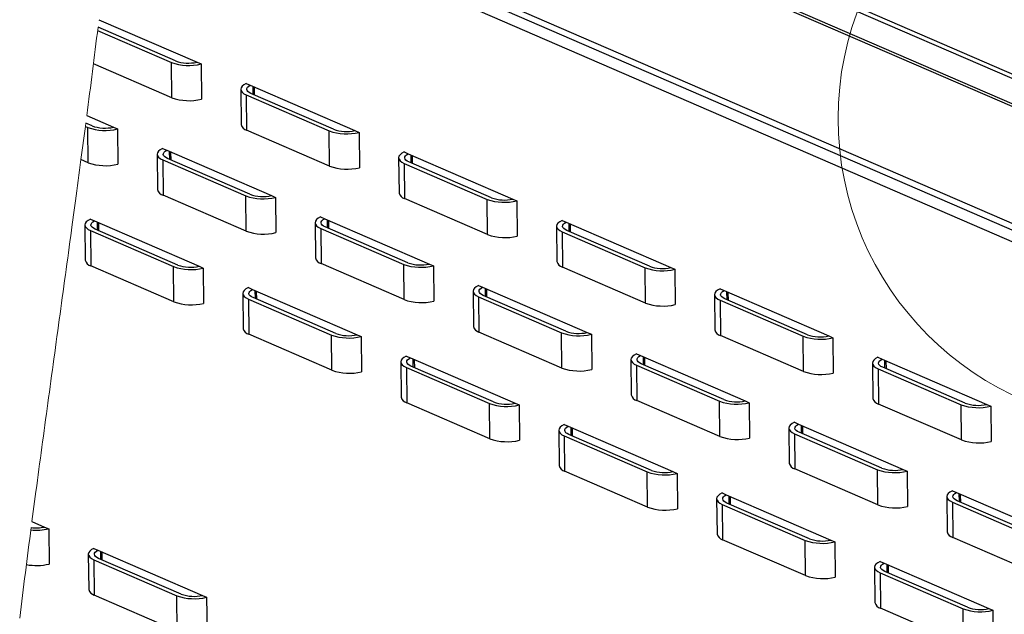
# Paper-space layout 'Sheet3' of a CAD drawing. Header units: inches. Extents: x 0.5 to 19.2, y -4 to 10.7.
# Tile 18 of 27: x 8.4 to 10, y 5.3 to 6.3. Entities that reach past the tile are written whole.
import ezdxf

# ---------------------------------------------------------------- set-up
doc = ezdxf.new("R2010")
doc.units = ezdxf.units.IN
doc.header["$MEASUREMENT"] = 0
doc.layers.add('FORMAT', color=7, linetype='Continuous')
doc.dimstyles.new('SLDDIMSTYLE6', dxfattribs={"dimtxt": 0.18, "dimasz": 0.13, "dimexe": 0, "dimexo": 0.0625, "dimgap": 0, "dimtad": 0, "dimtih": 1, "dimtoh": 1, "dimdec": 0, "dimrnd": 1e-09, "dimzin": 0, "dimdsep": 46, "dimlunit": 5, "dimtxsty": 'Standard', "dimsah": 1, "dimcen": 0.09, "dimadec": 0, "dimazin": 0, "dimtfac": 0.13, "dimtdec": 0, "dimtofl": 0, "dimtmove": 0, "dimatfit": 3, "dimfxl": 1, "dimfrac": 2, "dimtolj": 1, "dimtzin": 0, "dimarcsym": 0})

psp = doc.layouts.new('Sheet3')

# ---------------------------------------------------------------- linework, layer by layer
at = {"color": 7, "linetype": 'Continuous', "lineweight": 25}
for p, q in [((10.1576544, 6.2036975), (8.5500688, 6.9003109)), ((10.4061899, 6.0881199), (8.5494235, 6.8927105)), ((10.2413834, 5.9124856), (8.5268887, 6.6554258)), ((8.4912785, 6.3440212), (8.6583868, 6.2716083)), ((8.6219037, 6.2738359), (8.4896839, 6.3311305)), ((8.4889974, 6.3256008), (8.6146357, 6.271158)), ((8.6152622, 6.211059), (8.4818702, 6.2688617)), ((8.6152622, 6.211059), (8.6146357, 6.271158)), ((8.6583868, 6.2716083), (8.6653299, 6.2685996)), ((8.6653299, 6.2685996), (8.6659565, 6.2085006)), ((8.7422401, 6.2352722), (8.7491834, 6.2322635)), ((8.7491834, 6.2322635), (8.9275723, 6.1549624)), ((8.7565438, 6.2154924), (8.7564015, 6.2291356)), ((8.7328537, 6.2254249), (8.7334803, 6.1653259)), ((8.742383, 6.2158015), (8.8838213, 6.1545121)), ((8.742383, 6.2158015), (8.7430095, 6.1557025)), ((8.8910892, 6.15719), (8.7502923, 6.2182013)), ((8.4705065, 6.1805784), (8.515986, 6.1608707)), ((8.4681047, 6.1622102), (8.4722349, 6.1604205)), ((8.4795029, 6.1630983), (8.468827, 6.1677245)), ((8.4728615, 6.1003215), (8.4722349, 6.1604205)), ((8.515986, 6.1608707), (8.5229292, 6.157862)), ((8.5229292, 6.157862), (8.5235556, 6.097763)), ((8.8844478, 6.0944131), (8.7430095, 6.1557025)), ((8.8844478, 6.0944131), (8.8838213, 6.1545121)), ((8.9275723, 6.1549624), (8.9345156, 6.1519537)), ((8.9345156, 6.1519537), (8.935142, 6.0918547)), ((8.590453, 6.1146873), (8.5910794, 6.0545883)), ((8.5998393, 6.1245346), (8.6067826, 6.1215259)), ((8.6067826, 6.1215259), (8.7851715, 6.0442248)), ((8.614143, 6.1047549), (8.6140008, 6.1183981)), ((9.0020394, 6.108779), (9.0026658, 6.04868)), ((9.0114257, 6.1186263), (9.0183689, 6.1156176)), ((9.0183689, 6.1156176), (9.1967579, 6.0383165)), ((9.0257293, 6.0988465), (9.0255872, 6.1124897)), ((8.4728615, 6.1003215), (8.460635, 6.1056196)), ((8.5999822, 6.1050639), (8.7414206, 6.0437746)), ((8.5999822, 6.1050639), (8.6006087, 6.0449649)), ((8.7486886, 6.0464524), (8.6078917, 6.1074638)), ((9.0115685, 6.0991556), (9.1530069, 6.0378662)), ((9.0115685, 6.0991556), (9.0121951, 6.0390566)), ((9.1602748, 6.0405441), (9.019478, 6.1015554)), ((8.742047, 5.9836756), (8.6006087, 6.0449649)), ((8.742047, 5.9836756), (8.7414206, 6.0437746)), ((8.7851715, 6.0442248), (8.7921147, 6.0412161)), ((8.7921147, 6.0412161), (8.7927413, 5.9811172)), ((9.1536334, 5.9777672), (9.0121951, 6.0390566)), ((9.1536334, 5.9777672), (9.1530069, 6.0378662)), ((9.1967579, 6.0383165), (9.2037011, 6.0353078)), ((9.2037011, 6.0353078), (9.2043276, 5.9752088)), ((8.869025, 6.0078887), (8.8759682, 6.00488)), ((8.4672944, 5.9942251), (8.4679208, 5.9341261)), ((8.4766806, 6.0040724), (8.4836239, 6.0010637)), ((8.4836239, 6.0010637), (8.6620128, 5.9237627)), ((8.4909843, 5.9842926), (8.490842, 5.9979359)), ((8.8596386, 5.9980414), (8.8602651, 5.9379424)), ((8.8759682, 6.00488), (9.0543571, 5.9275789)), ((8.8833286, 5.9881089), (8.8831864, 6.0017522)), ((9.2712249, 5.9921331), (9.2718515, 5.9320341)), ((9.2806113, 6.0019804), (9.2875545, 5.9989717)), ((9.2875545, 5.9989717), (9.4659435, 5.9216706)), ((9.294915, 5.9822006), (9.2947727, 5.9958438)), ((8.4768235, 5.9846017), (8.6182617, 5.9233124)), ((8.4768235, 5.9846017), (8.47745, 5.9245027)), ((8.6255297, 5.9259902), (8.484733, 5.9870015)), ((8.8691678, 5.988418), (9.0106061, 5.9271287)), ((8.8691678, 5.988418), (8.8697942, 5.928319)), ((9.0178741, 5.9298065), (8.8770772, 5.9908178)), ((9.2807542, 5.9825096), (9.4221924, 5.9212203)), ((9.2807542, 5.9825096), (9.2813807, 5.9224107)), ((9.4294604, 5.9238982), (9.2886635, 5.9849095)), ((8.6188883, 5.8632134), (8.47745, 5.9245027)), ((9.0112326, 5.8670297), (8.8697942, 5.928319)), ((9.0112326, 5.8670297), (9.0106061, 5.9271287)), ((9.0543571, 5.9275789), (9.0613004, 5.9245702)), ((9.0613004, 5.9245702), (9.0619268, 5.8644712)), ((8.6188883, 5.8632134), (8.6182617, 5.9233124)), ((8.6620128, 5.9237627), (8.6689561, 5.9207539)), ((8.6689561, 5.9207539), (8.6695826, 5.860655)), ((9.4228189, 5.8611213), (9.2813807, 5.9224107)), ((9.4228189, 5.8611213), (9.4221924, 5.9212203)), ((9.4659435, 5.9216706), (9.4728867, 5.9186619)), ((9.4728867, 5.9186619), (9.4735132, 5.8585629)), ((9.1382105, 5.8912428), (9.1451538, 5.8882341)), ((8.7364799, 5.8775792), (8.7371064, 5.8174802)), ((8.7458663, 5.8874266), (8.7528094, 5.8844178)), ((8.7528094, 5.8844178), (8.9311984, 5.8071167)), ((8.7601699, 5.8676467), (8.7600277, 5.88129)), ((9.1288241, 5.8813955), (9.1294506, 5.8212965)), ((9.1451538, 5.8882341), (9.3235427, 5.810933)), ((9.2870597, 5.8131606), (9.1462628, 5.874172)), ((9.1525141, 5.871463), (9.1523719, 5.8851063)), ((9.5404105, 5.8754872), (9.541037, 5.8153882)), ((9.5497968, 5.8853345), (9.5567401, 5.8823258)), ((9.5567401, 5.8823258), (9.7351291, 5.8050247)), ((9.5641005, 5.8655547), (9.5639583, 5.879198)), ((8.7460091, 5.8679558), (8.8874474, 5.8066665)), ((8.7460091, 5.8679558), (8.7466355, 5.8078568)), ((8.8947154, 5.8093443), (8.7539185, 5.8703556)), ((9.1383533, 5.8717721), (9.2797917, 5.8104828)), ((9.1383533, 5.8717721), (9.1389799, 5.8116731)), ((9.5499397, 5.8658638), (9.691378, 5.8045744)), ((9.5499397, 5.8658638), (9.5505662, 5.8057647)), ((9.698646, 5.8072523), (9.5578491, 5.8682636)), ((8.8880738, 5.7465675), (8.7466355, 5.8078568)), ((8.8880738, 5.7465675), (8.8874474, 5.8066665)), ((8.9311984, 5.8071167), (8.9381416, 5.8041081)), ((9.2804182, 5.7503838), (9.1389799, 5.8116731)), ((9.2804182, 5.7503838), (9.2797917, 5.8104828)), ((9.3235427, 5.810933), (9.3304859, 5.8079243)), ((9.3304859, 5.8079243), (9.3311124, 5.7478254)), ((8.9381416, 5.8041081), (8.9387681, 5.7440091)), ((9.6920045, 5.7444755), (9.5505662, 5.8057647)), ((9.6920045, 5.7444755), (9.691378, 5.8045744)), ((9.7351291, 5.8050247), (9.7420723, 5.802016)), ((9.7420723, 5.802016), (9.7426988, 5.741917)), ((9.4073961, 5.7745969), (9.4143393, 5.7715882)), ((9.0056654, 5.7609333), (9.0062919, 5.7008343)), ((9.0150518, 5.7707806), (9.0219951, 5.767772)), ((9.0219951, 5.767772), (9.200384, 5.6904709)), ((9.0293554, 5.7510008), (9.0292132, 5.7646441)), ((9.3980097, 5.7647496), (9.3986362, 5.7046506)), ((9.4143393, 5.7715882), (9.5927282, 5.6942872)), ((9.5562453, 5.6965147), (9.4154483, 5.7575261)), ((9.4216997, 5.7548171), (9.4215575, 5.7684604)), ((9.8095961, 5.7588412), (9.8102226, 5.6987422)), ((9.8189824, 5.7686886), (9.8259257, 5.7656799)), ((9.8259257, 5.7656799), (10.0043146, 5.6883788)), ((9.8332861, 5.7489088), (9.8331439, 5.7625521)), ((9.0151947, 5.7513099), (9.156633, 5.6900205)), ((9.0151947, 5.7513099), (9.0158212, 5.6912109)), ((9.1639009, 5.6926984), (9.023104, 5.7537097)), ((9.4075389, 5.7551262), (9.5489773, 5.6938369)), ((9.4075389, 5.7551262), (9.4081654, 5.6950272)), ((9.8191253, 5.7492179), (9.9605636, 5.6879285)), ((9.8191253, 5.7492179), (9.8197518, 5.6891188)), ((9.9678316, 5.6906064), (9.8270347, 5.7516177)), ((9.1572595, 5.6299215), (9.0158212, 5.6912109)), ((9.1572595, 5.6299215), (9.156633, 5.6900205)), ((9.200384, 5.6904709), (9.2073272, 5.6874621)), ((9.5496038, 5.6337378), (9.4081654, 5.6950272)), ((9.5496038, 5.6337378), (9.5489773, 5.6938369)), ((9.5927282, 5.6942872), (9.5996715, 5.6912785)), ((9.5996715, 5.6912785), (9.600298, 5.6311794)), ((9.9611901, 5.6278295), (9.8197518, 5.6891188)), ((9.2073272, 5.6874621), (9.2079537, 5.6273631)), ((9.9611901, 5.6278295), (9.9605636, 5.6879285)), ((10.0043146, 5.6883788), (10.0112579, 5.6853701)), ((10.0112579, 5.6853701), (10.0118843, 5.6252711)), ((9.6765817, 5.6579511), (9.6835249, 5.6549423)), ((9.2748511, 5.6442874), (9.2754775, 5.5841884)), ((9.2842374, 5.6541348), (9.2911806, 5.651126)), ((9.2911806, 5.651126), (9.4695696, 5.5738249)), ((9.298541, 5.6343549), (9.2983988, 5.6479981)), ((9.6671953, 5.6481037), (9.6678218, 5.5880047)), ((9.6835249, 5.6549423), (9.8619138, 5.5776412)), ((9.8254308, 5.5798687), (9.6846339, 5.6408801)), ((9.6908853, 5.6381712), (9.6907431, 5.6518144)), ((9.2843802, 5.634664), (9.4258185, 5.5733746)), ((9.2843802, 5.634664), (9.2850067, 5.574565)), ((9.4330865, 5.5760525), (9.2922897, 5.6370638)), ((9.6767245, 5.6384803), (9.8181628, 5.5771909)), ((9.6767245, 5.6384803), (9.677351, 5.5783813)), ((9.4264451, 5.5132757), (9.2850067, 5.574565)), ((9.4264451, 5.5132757), (9.4258185, 5.5733746)), ((9.4695696, 5.5738249), (9.4765127, 5.5708162)), ((9.8187893, 5.517092), (9.677351, 5.5783813)), ((9.8187893, 5.517092), (9.8181628, 5.5771909)), ((9.8619138, 5.5776412), (9.8688571, 5.5746325)), ((9.8688571, 5.5746325), (9.8694836, 5.5145335)), ((9.4765127, 5.5708162), (9.4771393, 5.5107172)), ((9.9457673, 5.5413051), (9.9527105, 5.5382964)), ((9.9527105, 5.5382964), (10.1310994, 5.4609953)), ((9.5440366, 5.5276415), (9.5446631, 5.4675425)), ((9.553423, 5.5374888), (9.5603662, 5.5344801)), ((9.5603662, 5.5344801), (9.7387551, 5.457179)), ((9.5677266, 5.5177091), (9.5675844, 5.5313523)), ((9.9363809, 5.5314578), (9.9370074, 5.4713588)), ((9.9459101, 5.5218344), (10.0873484, 5.4605451)), ((9.9459101, 5.5218344), (9.9465366, 5.4617354)), ((10.0946164, 5.4632229), (9.9538195, 5.5242343)), ((9.9600709, 5.5215253), (9.9599287, 5.5351686)), ((9.5535658, 5.5180181), (9.6950041, 5.4567288)), ((9.5535658, 5.5180181), (9.5541923, 5.4579191)), ((9.7022721, 5.4594066), (9.5614752, 5.520418)), ((8.3771214, 5.4888243), (8.3986745, 5.4794846)), ((8.3986745, 5.4794846), (8.4056178, 5.476476)), ((8.4056178, 5.476476), (8.4062443, 5.4163769)), ((9.6956306, 5.3966298), (9.5541923, 5.4579191)), ((9.6956306, 5.3966298), (9.6950041, 5.4567288)), ((9.7387551, 5.457179), (9.7456984, 5.4541703)), ((9.7456984, 5.4541703), (9.7463249, 5.3940714)), ((10.0879749, 5.4004461), (9.9465366, 5.4617354)), ((8.482528, 5.4431485), (8.4894711, 5.4401398)), ((8.4894711, 5.4401398), (8.6678602, 5.3628387)), ((8.4731416, 5.4333012), (8.4737681, 5.3732022)), ((8.4826709, 5.4236777), (8.6241091, 5.3623884)), ((8.4826709, 5.4236777), (8.4832973, 5.3635788)), ((8.6313771, 5.3650663), (8.4905802, 5.4260776)), ((8.4968317, 5.4233687), (8.4966894, 5.4370119)), ((9.8226085, 5.4208429), (9.8295518, 5.4178342)), ((9.8132222, 5.4109956), (9.8138487, 5.3508966)), ((9.8295518, 5.4178342), (10.0079407, 5.3405331)), ((9.9714576, 5.3427607), (9.8306608, 5.4037721)), ((9.8369122, 5.4010631), (9.83677, 5.4147064)), ((9.8227514, 5.4013722), (9.9641897, 5.3400829)), ((9.8227514, 5.4013722), (9.8233779, 5.3412731)), ((8.6247355, 5.3022894), (8.4832973, 5.3635788)), ((8.6247355, 5.3022894), (8.6241091, 5.3623884)), ((8.6678602, 5.3628387), (8.6748033, 5.35983)), ((8.6748033, 5.35983), (8.6754298, 5.299731)), ((9.9648162, 5.2799838), (9.8233779, 5.3412731)), ((9.9648162, 5.2799838), (9.9641897, 5.3400829)), ((10.0079407, 5.3405331), (10.0148839, 5.3375245)), ((10.0148839, 5.3375245), (10.0155104, 5.2774254))]:
    psp.add_line(p, q, dxfattribs=at)
at = {"color": 8, "linetype": 'Continuous', "lineweight": 25}
for p, q in [((10.2409875, 6.1168187), (8.5458277, 6.8513805)), ((10.2406825, 6.1122143), (8.5454221, 6.8468197)), ((10.2415006, 5.9012433), (8.5257694, 6.6447193)), ((10.3903599, 5.8168195), (8.5237577, 6.6256722)), ((8.7535103, 6.2303885), (8.7536526, 6.2167453)), ((8.6111096, 6.1196509), (8.6112517, 6.1060077)), ((9.022696, 6.1137426), (9.0228381, 6.1000994)), ((8.4879508, 5.9991887), (8.4880931, 5.9855455)), ((8.8802951, 6.003005), (8.8804374, 5.9893618)), ((9.2918815, 5.9970967), (9.2920237, 5.9834535)), ((8.7571365, 5.8825428), (8.7572786, 5.8688996)), ((9.1494807, 5.8863591), (9.1496229, 5.8727159)), ((9.5610671, 5.8804508), (9.5612093, 5.8668075)), ((9.026322, 5.7658969), (9.0264642, 5.7522537)), ((9.4186663, 5.7697132), (9.4188085, 5.75607)), ((9.8302526, 5.7638049), (9.8303949, 5.7501617)), ((9.2955076, 5.649251), (9.2956498, 5.6356078)), ((9.6878518, 5.6530673), (9.6879941, 5.6394241)), ((9.5646932, 5.5326052), (9.5648353, 5.5189619)), ((9.9570374, 5.5364215), (9.9571797, 5.5227782)), ((8.4937982, 5.4382648), (8.4939403, 5.4246216)), ((9.8338787, 5.4159592), (9.8340209, 5.402316))]:
    psp.add_line(p, q, dxfattribs=at)
at = {"color": 7, "linetype": 'Continuous', "lineweight": 25, "flags": 128}
for points in [[(8.7422401, 6.2352722), (8.7382164, 6.2330761), (8.7352554, 6.2306547), (8.733449, 6.2280835), (8.7328536, 6.2254424), (8.7334876, 6.2228136), (8.7353315, 6.2202789), (8.7383277, 6.217917), (8.742383, 6.2158015)], [(8.7502923, 6.2182013), (8.7473652, 6.2197173), (8.7451668, 6.2214052), (8.7437606, 6.2232167), (8.7431869, 6.2250996), (8.7434623, 6.2269997), (8.7445787, 6.2288623), (8.7465043, 6.2306339), (8.7491834, 6.2322635)], [(8.5998393, 6.1245346), (8.5958157, 6.1223385), (8.5928545, 6.1199171), (8.5910482, 6.117346), (8.5904529, 6.1147049), (8.5910869, 6.1120761), (8.5929307, 6.1095413), (8.5959269, 6.1071794), (8.5999822, 6.1050639)], [(8.6078917, 6.1074638), (8.6049644, 6.1089797), (8.6027661, 6.1106677), (8.6013598, 6.1124792), (8.6007862, 6.114362), (8.6010615, 6.1162621), (8.602178, 6.1181247), (8.6041034, 6.1198963), (8.6067826, 6.1215259)], [(9.0114257, 6.1186263), (9.007402, 6.1164301), (9.0044409, 6.1140088), (9.0026346, 6.1114376), (9.0020392, 6.1087965), (9.0026733, 6.1061677), (9.004517, 6.103633), (9.0075132, 6.1012711), (9.0115685, 6.0991556)], [(9.019478, 6.1015554), (9.0165507, 6.1030714), (9.0143525, 6.1047594), (9.0129461, 6.1065708), (9.0123725, 6.1084537), (9.0126478, 6.1103538), (9.0137644, 6.1122164), (9.0156898, 6.113988), (9.0183689, 6.1156176)], [(8.869025, 6.0078887), (8.8650012, 6.0056926), (8.8620402, 6.0032712), (8.8602339, 6.0007001), (8.8596384, 5.998059), (8.8602724, 5.9954302), (8.8621163, 5.9928954), (8.8651124, 5.9905335), (8.8691678, 5.988418)], [(8.4766806, 6.0040724), (8.4726569, 6.0018763), (8.4696958, 5.9994549), (8.4678895, 5.9968838), (8.4672942, 5.9942427), (8.4679282, 5.9916139), (8.469772, 5.9890791), (8.4727682, 5.9867172), (8.4768235, 5.9846017)], [(8.484733, 5.9870015), (8.4818057, 5.9885175), (8.4796073, 5.9902055), (8.4782011, 5.992017), (8.4776275, 5.9938998), (8.4779028, 5.9957999), (8.4790193, 5.9976625), (8.4809448, 5.9994342), (8.4836239, 6.0010637)], [(8.8770772, 5.9908178), (8.87415, 5.9923338), (8.8719517, 5.9940218), (8.8705454, 5.9958333), (8.8699717, 5.9977161), (8.8702471, 5.9996162), (8.8713635, 6.0014788), (8.8732891, 6.0032504), (8.8759682, 6.00488)], [(9.2806113, 6.0019804), (9.2765876, 5.9997842), (9.2736265, 5.9973629), (9.2718201, 5.9947917), (9.2712248, 5.9921506), (9.2718589, 5.9895218), (9.2737026, 5.9869871), (9.2766988, 5.9846252), (9.2807542, 5.9825096)], [(9.2886635, 5.9849095), (9.2857364, 5.9864254), (9.283538, 5.9881134), (9.2821318, 5.9899249), (9.2815581, 5.9918078), (9.2818334, 5.9937079), (9.2829499, 5.9955705), (9.2848754, 5.9973421), (9.2875545, 5.9989717)], [(9.1382105, 5.8912428), (9.1341868, 5.8890467), (9.1312257, 5.8866253), (9.1294194, 5.8840541), (9.128824, 5.8814131), (9.129458, 5.8787842), (9.1313018, 5.8762495), (9.134298, 5.8738876), (9.1383533, 5.8717721)], [(8.7458663, 5.8874266), (8.7418425, 5.8852304), (8.7388814, 5.882809), (8.737075, 5.8802378), (8.7364797, 5.8775968), (8.7371138, 5.8749679), (8.7389576, 5.8724332), (8.7419537, 5.8700713), (8.7460091, 5.8679558)], [(8.7539185, 5.8703556), (8.7509913, 5.8718716), (8.748793, 5.8735596), (8.7473868, 5.8753711), (8.746813, 5.8772539), (8.7470883, 5.879154), (8.7482049, 5.8810166), (8.7501303, 5.8827882), (8.7528094, 5.8844178)], [(9.1462628, 5.874172), (9.1433356, 5.8756879), (9.1411373, 5.8773759), (9.139731, 5.8791874), (9.1391573, 5.8810702), (9.1394326, 5.8829703), (9.1405491, 5.8848329), (9.1424746, 5.8866045), (9.1451538, 5.8882341)], [(9.5497968, 5.8853345), (9.5457732, 5.8831383), (9.5428121, 5.880717), (9.5410057, 5.8781458), (9.5404104, 5.8755047), (9.5410444, 5.8728759), (9.5428882, 5.8703411), (9.5458844, 5.8679793), (9.5499397, 5.8658638)], [(9.5578491, 5.8682636), (9.554922, 5.8697796), (9.5527236, 5.8714675), (9.5513174, 5.873279), (9.5507436, 5.8751619), (9.551019, 5.877062), (9.5521355, 5.8789246), (9.554061, 5.8806962), (9.5567401, 5.8823258)], [(9.4073961, 5.7745969), (9.4033724, 5.7724008), (9.4004113, 5.7699794), (9.398605, 5.7674082), (9.3980096, 5.7647672), (9.3986436, 5.7621383), (9.4004874, 5.7596036), (9.4034836, 5.7572417), (9.4075389, 5.7551262)], [(9.0150518, 5.7707806), (9.011028, 5.7685845), (9.008067, 5.7661631), (9.0062607, 5.7635919), (9.0056652, 5.7609509), (9.0062994, 5.758322), (9.0081431, 5.7557873), (9.0111394, 5.7534254), (9.0151947, 5.7513099)], [(9.023104, 5.7537097), (9.0201769, 5.7552257), (9.0179785, 5.7569137), (9.0165723, 5.7587251), (9.0159985, 5.760608), (9.016274, 5.7625081), (9.0173904, 5.7643707), (9.0193159, 5.7661424), (9.0219951, 5.767772)], [(9.4154483, 5.7575261), (9.4125211, 5.759042), (9.4103228, 5.76073), (9.4089166, 5.7625414), (9.4083429, 5.7644243), (9.4086182, 5.7663244), (9.4097347, 5.768187), (9.4116602, 5.7699587), (9.4143393, 5.7715882)], [(9.8189824, 5.7686886), (9.8149587, 5.7664924), (9.8119977, 5.7640711), (9.8101913, 5.7614999), (9.8095959, 5.7588588), (9.81023, 5.75623), (9.8120738, 5.7536953), (9.81507, 5.7513334), (9.8191253, 5.7492179)], [(9.8270347, 5.7516177), (9.8241075, 5.7531337), (9.8219092, 5.7548217), (9.8205029, 5.7566331), (9.8199292, 5.758516), (9.8202046, 5.7604161), (9.8213211, 5.7622787), (9.8232466, 5.7640503), (9.8259257, 5.7656799)], [(9.6765817, 5.6579511), (9.672558, 5.6557549), (9.6695969, 5.6533335), (9.6677906, 5.6507623), (9.6671952, 5.6481213), (9.6678292, 5.6454925), (9.669673, 5.6429577), (9.6726692, 5.6405958), (9.6767245, 5.6384803)], [(9.2842374, 5.6541348), (9.2802136, 5.6519386), (9.2772526, 5.6495172), (9.2754463, 5.646946), (9.2748508, 5.644305), (9.2754849, 5.6416762), (9.2773287, 5.6391414), (9.2803249, 5.6367795), (9.2843802, 5.634664)], [(9.2922897, 5.6370638), (9.2893625, 5.6385798), (9.2871641, 5.6402678), (9.2857579, 5.6420793), (9.2851842, 5.6439621), (9.2854596, 5.6458622), (9.286576, 5.6477248), (9.2885015, 5.6494964), (9.2911806, 5.651126)], [(9.6846339, 5.6408801), (9.6817067, 5.6423961), (9.6795084, 5.6440841), (9.6781021, 5.6458956), (9.6775285, 5.6477784), (9.6778038, 5.6496785), (9.6789203, 5.6515411), (9.6808458, 5.6533127), (9.6835249, 5.6549423)], [(9.9457673, 5.5413051), (9.9417435, 5.5391089), (9.9387824, 5.5366876), (9.9369761, 5.5341165), (9.9363807, 5.5314754), (9.9370148, 5.5288466), (9.9388586, 5.5263118), (9.9418547, 5.5239499), (9.9459101, 5.5218344)], [(9.9538195, 5.5242343), (9.9508923, 5.5257502), (9.948694, 5.5274381), (9.9472877, 5.5292497), (9.9467141, 5.5311325), (9.9469894, 5.5330326), (9.9481059, 5.5348953), (9.9500314, 5.5366668), (9.9527105, 5.5382964)], [(9.553423, 5.5374888), (9.5493992, 5.5352926), (9.5464381, 5.5328714), (9.5446318, 5.5303002), (9.5440364, 5.5276591), (9.5446705, 5.5250303), (9.5465143, 5.5224955), (9.5495105, 5.5201336), (9.5535658, 5.5180181)], [(9.5614752, 5.520418), (9.558548, 5.5219339), (9.5563497, 5.5236219), (9.5549435, 5.5254334), (9.5543698, 5.5273162), (9.5546451, 5.5292163), (9.5557616, 5.531079), (9.557687, 5.5328505), (9.5603662, 5.5344801)], [(8.482528, 5.4431485), (8.4785043, 5.4409524), (8.4755431, 5.438531), (8.4737368, 5.4359598), (8.4731414, 5.4333188), (8.4737755, 5.4306899), (8.4756194, 5.4281552), (8.4786154, 5.4257933), (8.4826709, 5.4236777)], [(8.4905802, 5.4260776), (8.4876531, 5.4275935), (8.4854547, 5.4292816), (8.4840485, 5.431093), (8.4834747, 5.4329759), (8.48375, 5.434876), (8.4848666, 5.4367386), (8.486792, 5.4385103), (8.4894711, 5.4401398)], [(9.8226085, 5.4208429), (9.8185848, 5.4186468), (9.8156237, 5.4162254), (9.8138174, 5.4136542), (9.813222, 5.4110131), (9.8138561, 5.4083843), (9.8156999, 5.4058496), (9.818696, 5.4034877), (9.8227514, 5.4013722)], [(9.8306608, 5.4037721), (9.8277336, 5.405288), (9.8255353, 5.406976), (9.824129, 5.4087874), (9.8235553, 5.4106703), (9.8238307, 5.4125704), (9.8249471, 5.414433), (9.8268726, 5.4162046), (9.8295518, 5.4178342)]]:
    psp.add_lwpolyline(points, dxfattribs=at)
at = {"color": 7, "linetype": 'Continuous', "lineweight": 18, "flags": 128}
psp.add_lwpolyline([(8.468827, 6.1677245), (8.4681047, 6.1622102), (8.4670418, 6.1541088), (8.4659773, 6.146013), (8.4649115, 6.137923), (8.4638442, 6.1298387), (8.4627758, 6.12176), (8.461706, 6.113687), (8.460635, 6.1056196), (8.4594542, 6.0967419), (8.4582723, 6.0878709), (8.457089, 6.0790066), (8.4559044, 6.0701491), (8.4547187, 6.0612982), (8.453532, 6.0524539), (8.4523444, 6.0436162), (8.4512548, 6.0355207), (8.4501645, 6.0274307), (8.4490734, 6.0193462), (8.447982, 6.0112672), (8.4468897, 6.0031935), (8.4457971, 5.9951253), (8.4444852, 5.9854505), (8.4431728, 5.9757834), (8.4418597, 5.966124), (8.4405465, 5.9564722), (8.4392328, 5.9468279), (8.4379423, 5.9373632), (8.4366516, 5.9279058), (8.435361, 5.9184555), (8.4340703, 5.9090124), (8.4327564, 5.8994049), (8.4314427, 5.8898048), (8.4301292, 5.880212), (8.4288161, 5.8706264), (8.4275034, 5.861048), (8.4262148, 5.8516477), (8.4249267, 5.8422542), (8.4236394, 5.8328676), (8.4223528, 5.8234878), (8.4210411, 5.8139236), (8.4197302, 5.8043664), (8.4184205, 5.7948162), (8.4171118, 5.7852728), (8.4158045, 5.7757364), (8.4144985, 5.7662068), (8.413194, 5.7566841), (8.411894, 5.7471888), (8.4105954, 5.7377003), (8.4092986, 5.7282184), (8.4080037, 5.7187431), (8.4067106, 5.7092744), (8.4054425, 5.6999812), (8.4041765, 5.6906942), (8.4029125, 5.6814135), (8.4016508, 5.6721389), (8.4003654, 5.6626814), (8.3990827, 5.6532303), (8.3978023, 5.6437856), (8.3965247, 5.6343471), (8.3952497, 5.6249148), (8.3939776, 5.6154888), (8.3927082, 5.6060689), (8.3914419, 5.5966551), (8.3901785, 5.5872475), (8.3889184, 5.5778459), (8.3876616, 5.5684503), (8.3864079, 5.5590606), (8.3851579, 5.5496769), (8.3839112, 5.5402991), (8.3827716, 5.5317078), (8.3816351, 5.5231214), (8.3805017, 5.51454), (8.3793716, 5.5059633), (8.3782448, 5.4973914), (8.3771214, 5.4888243)], dxfattribs=at)
at = {"color": 7, "linetype": 'Continuous', "lineweight": 18}
psp.add_circle((10.2730304, 6.1757082), 0.5219267, dxfattribs=at)
for centre, radius, start, end in [((-15.4532607, 9.3045068), 24.126864, 352.56049836, 352.92091485), ((28.8728944, 2.7969037), 20.6717928, 172.54652179, 172.97789463)]:
    psp.add_arc(centre, radius, start, end, dxfattribs=at)
at = {"color": 7, "linetype": 'Continuous', "lineweight": 25}
for centre, radius, start, end in [((8.6442671, 6.3547695), 0.0887068, 250.4860182, 283.7356981), ((8.6440161, 6.3361193), 0.0660922, 250.4536925, 282.558361), ((8.6448936, 6.2946712), 0.0887074, 250.4861069, 283.7356261), ((8.5018663, 6.2440326), 0.0887074, 250.4861069, 283.7356261), ((8.5016153, 6.2253816), 0.0660921, 250.4536793, 282.5583742), ((8.7461065, 6.1682988), 0.0129715, 193.2493361, 256.1873105), ((8.9134527, 6.238124), 0.0887072, 250.4860682, 283.7356648), ((8.9132016, 6.2194733), 0.0660921, 250.4536793, 282.5583742), ((8.5024928, 6.183933), 0.0887069, 250.4860375, 283.7356788), ((8.9140791, 6.1780247), 0.0887069, 250.4860375, 283.7356788), ((8.6037061, 6.0575617), 0.012972, 193.2508203, 256.1858263), ((8.7710519, 6.1273861), 0.0887069, 250.4860375, 283.7356788), ((8.7708009, 6.1087355), 0.0660919, 250.4536828, 282.5583426), ((9.0152924, 6.0516533), 0.012972, 193.2506992, 256.1859475), ((9.1826382, 6.1214781), 0.0887071, 250.4860722, 283.7356525), ((9.1823872, 6.1028276), 0.0660923, 250.453729, 282.5583244), ((8.7716784, 6.0672873), 0.088707, 250.4860296, 283.7357034), ((9.1832648, 6.0613795), 0.0887075, 250.4861464, 283.7355783), ((8.4805469, 5.937099), 0.0129715, 193.2493361, 256.1873105), ((8.6476421, 5.9882733), 0.0660919, 250.4536323, 282.5584211), ((8.8728912, 5.9409152), 0.0129714, 193.2489646, 256.1868002), ((9.0402375, 6.0107407), 0.0887073, 250.4860923, 283.7356406), ((9.0399864, 5.9920898), 0.0660921, 250.4536618, 282.5583917), ((9.2844776, 5.9350069), 0.0129714, 193.2491503, 256.1870554), ((8.6478932, 6.0069245), 0.0887074, 250.4861069, 283.7356261), ((9.4518238, 6.0048322), 0.0887071, 250.4860722, 283.7356525), ((9.4515728, 5.9861813), 0.066092, 250.4536351, 282.5584183), ((8.6485197, 5.9468254), 0.0887073, 250.4860923, 283.7356406), ((9.040864, 5.9506412), 0.0887069, 250.4860375, 283.7356788), ((9.4524503, 5.9447332), 0.0887071, 250.4860722, 283.7356525), ((8.7497326, 5.820453), 0.0129714, 193.2489646, 256.1868002), ((8.9170787, 5.8902773), 0.0887062, 250.4859041, 283.7358122), ((8.9168278, 5.8716278), 0.0660923, 250.4537319, 282.5583216), ((9.142077, 5.8242696), 0.0129717, 193.2501842, 256.1866807), ((9.3094231, 5.8940946), 0.0887071, 250.4860722, 283.7356525), ((9.309172, 5.8754439), 0.0660922, 250.4536848, 282.5583687), ((9.5536634, 5.8183613), 0.0129717, 193.2501176, 256.1865291), ((9.7207584, 5.8695356), 0.0660922, 250.4536848, 282.5583687), ((9.7210095, 5.8881861), 0.088707, 250.4859972, 283.7356447), ((8.9177052, 5.8301789), 0.0887067, 250.4859735, 283.7357595), ((9.3100495, 5.8339949), 0.0887064, 250.4859388, 283.7357859), ((9.7216359, 5.8280867), 0.0887066, 250.4859525, 283.7357763), ((9.0189182, 5.7038073), 0.0129716, 193.2497063, 256.1869403), ((9.1862644, 5.7736337), 0.0887084, 250.4863167, 283.7354079), ((9.1860132, 5.7549808), 0.0660912, 250.453445, 282.5586085), ((9.4112627, 5.7076238), 0.0129718, 193.2503021, 256.1859037), ((9.5786086, 5.777448), 0.0887065, 250.4859448, 283.7357798), ((9.5783576, 5.7587974), 0.0660915, 250.4535423, 282.5584972), ((9.8228489, 5.7017152), 0.0129716, 193.2495206, 256.1866852), ((9.9899439, 5.7528887), 0.0660912, 250.4534391, 282.5586144), ((9.9901951, 5.7715418), 0.0887086, 250.4863449, 283.7353798), ((9.1868909, 5.7135341), 0.0887079, 250.4862116, 283.735513), ((9.5792352, 5.7173504), 0.0887078, 250.4862056, 283.7355191), ((9.9908215, 5.711442), 0.0887078, 250.486202, 283.7355227), ((9.2881037, 5.5871613), 0.0129715, 193.2492783, 256.1869274), ((9.4554499, 5.6569872), 0.0887078, 250.4862056, 283.7355191), ((9.4551989, 5.6383364), 0.0660928, 250.4538372, 282.5582163), ((9.6804481, 5.5909777), 0.0129716, 193.2495206, 256.1866852), ((9.8477942, 5.6608035), 0.0887078, 250.486202, 283.7355227), ((9.8475432, 5.6421525), 0.0660926, 250.4537979, 282.5582486), ((9.4560764, 5.5968868), 0.0887065, 250.4859448, 283.7357798), ((9.8484208, 5.6007045), 0.0887078, 250.4862086, 283.735516), ((8.3845063, 5.5665779), 0.0925422, 264.2591316, 283.1869023), ((8.3841039, 5.5495024), 0.0715178, 263.3063007, 281.7554418), ((9.9496335, 5.4743316), 0.0129713, 193.2489622, 256.1872435), ((9.5572892, 5.4705153), 0.0129713, 193.2487801, 256.1874256), ((9.7246355, 5.54034), 0.0887066, 250.4859525, 283.7357763), ((9.7243845, 5.5216906), 0.0660928, 250.4538372, 282.5582163), ((8.3847931, 5.5086458), 0.0947296, 259.5600355, 283.0879913), ((9.7252619, 5.480241), 0.0887066, 250.4859525, 283.7357763), ((8.4863944, 5.3761751), 0.0129715, 193.2493348, 256.18643), ((8.6537405, 5.4460007), 0.0887075, 250.4861709, 283.7355454), ((8.6534896, 5.4273491), 0.0660917, 250.4534424, 282.5583816), ((9.826475, 5.3538696), 0.0129716, 193.2497027, 256.186503), ((9.993821, 5.423694), 0.0887065, 250.4859418, 283.7357829), ((9.99357, 5.4050438), 0.0660919, 250.4536195, 282.558434)]:
    psp.add_arc(centre, radius, start, end, dxfattribs=at)

# ---------------------------------------------------------------- leaders
at = {"layer": 'FORMAT'}
psp.add_leader([(10.3334849, 6.2718466), (8.4754498, 8.3138739)], dimstyle='SLDDIMSTYLE6', dxfattribs=at)

doc.saveas('drawing.dxf')
